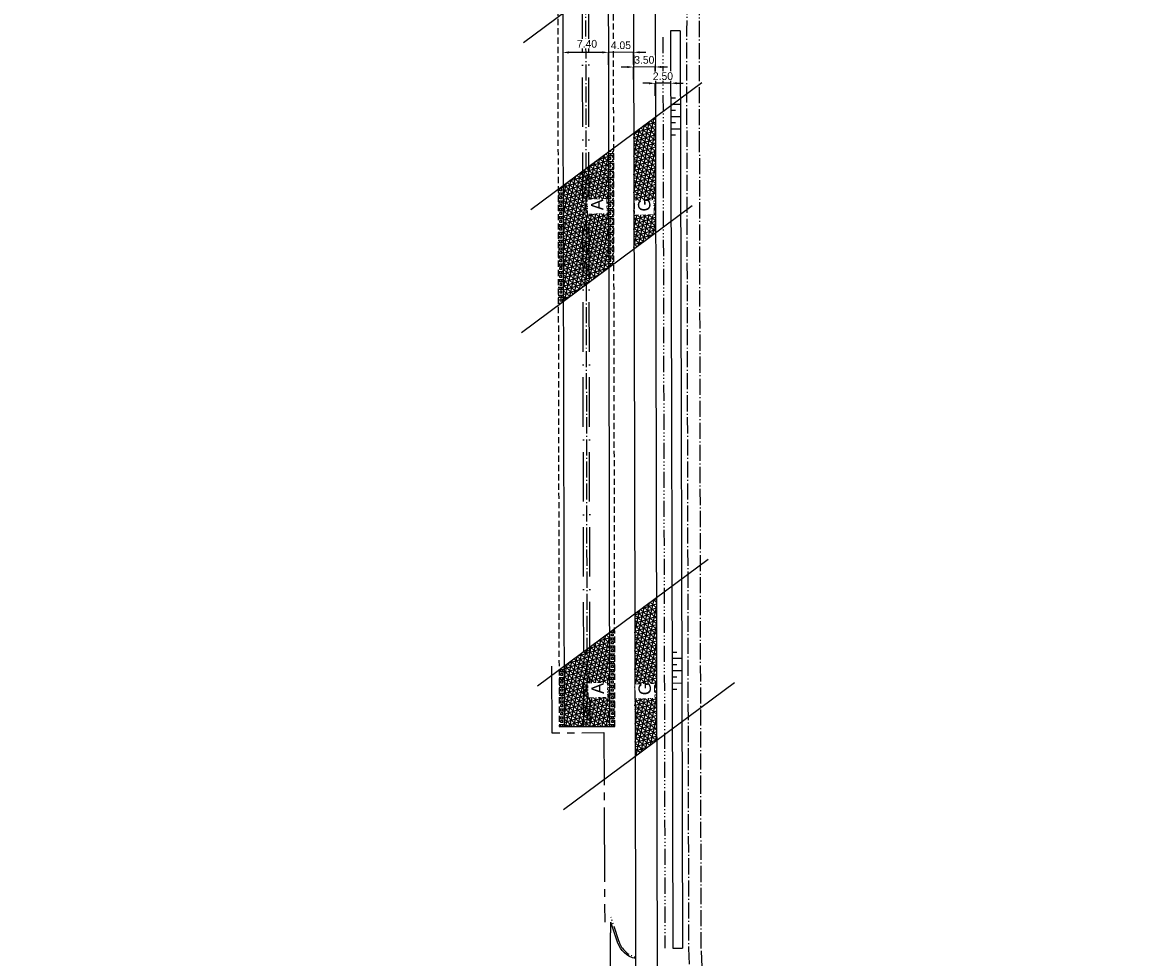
# Model space of a CAD drawing. Header units: metres. Extents: x 121793 to 127505, y 451003 to 453667.
# Tile 4 of 40: x 123385 to 123568, y 451567 to 451718. Entities that reach past the tile are written whole.
import ezdxf

# ---------------------------------------------------------------- set-up
doc = ezdxf.new("R2010")
doc.units = ezdxf.units.M
doc.header["$LTSCALE"] = 4
for name, pattern in [('ONTWERPAS', [3, 2, -0.5, 0, -0.5]), ('ontwerpbestand sloot WK$0$STREEP-3X-PUNT', [1.17, 0.65, -0.1, 0.04, -0.1, 0.04, -0.1, 0.04, -0.1]), ('ontwerpbestand sloot WK$0$STREEP-PUNT', [0.89, 0.65, -0.1, 0.04, -0.1]), ('PROFIEL', [3.9, 3, -0.3, 0.3, -0.3]), ('STIPPELFIJN', [0.375, 0.25, -0.125]), ('STREEP-4X-PUNT', [1.31, 0.65, -0.1, 0.04, -0.1, 0.04, -0.1, 0.04, -0.1, 0.04, -0.1])]:
    doc.linetypes.add(name, pattern=pattern)
for name, color, linetype in [('WEG-AS-ONTWERP', 2, 'ONTWERPAS'), ('WEG-AS-ONTWERP RIJBAAN HART', 3, 'ontwerpbestand sloot WK$0$STREEP-PUNT'), ('WEG-NW-ARCERING18', 1, 'Continuous'), ('WEG-NW-BAND-10_20', 7, 'STREEP-4X-PUNT'), ('WEG-NW-BERM', 3, 'Continuous'), ('WEG-NW-BERMVERHARDING', 1, 'Continuous'), ('WEG-NW-VERHARDEBERM', 42, 'STIPPELFIJN'), ('WEG-NW-VERHARDING', 42, 'Continuous'), ('WEG-NW-VERHARDINGSTYPE', 2, 'Continuous'), ('WEG-NW-WERKGRENS', 10, 'PROFIEL'), ('WEG-XX-BEMATING25', 7, 'Continuous'), ('WEG-XX-HULPLIJNEN', 40, 'Continuous')]:
    doc.layers.add(name, color=color, linetype=linetype)
doc.layers.add('WEG-NW-AANKOOPGRENS NIET PRINTEN', color=7, linetype='ontwerpbestand sloot WK$0$STREEP-PUNT', plot=False)
doc.styles.add('ontwerpbestand sloot WK$0$50MM-500', font='provutr.shx', dxfattribs={"height": 2.5})
doc.styles.add('ontwerpbestand sloot WK$0$DIMENSIE', font='provutr.shx')
doc.dimstyles.new('ontwerpbestand sloot WK$0$WVV500', dxfattribs={"dimtxt": 1.25, "dimasz": 1, "dimexe": 0, "dimexo": 2, "dimgap": 0.5, "dimtad": 1, "dimzin": 0, "dimdsep": 46, "dimtxsty": 'ontwerpbestand sloot WK$0$DIMENSIE', "dimcen": 0, "dimdle": 1.25, "dimclrd": 256, "dimclre": 256, "dimclrt": 256, "dimaunit": 2, "dimadec": 0, "dimazin": 0, "dimtfac": 1, "dimtdec": 3, "dimtix": 1, "dimtmove": 2, "dimatfit": 3, "dimfxl": 0, "dimtolj": 1, "dimtzin": 0, "dimarcsym": 0})

# ---------------------------------------------------------------- blocks, each defined once
blk = doc.blocks.new('*D17')
at = {"layer": 'WEG-XX-BEMATING25', "linetype": 'Continuous', "lineweight": -2, "transparency": 16777216}
for p, q in [((123486.53, 451708.56), (123485.53, 451708.56)), ((123490.03, 451708.57), (123487.53, 451708.56)), ((123487.54, 451706.56), (123487.53, 451708.56)), ((123490.04, 451706.57), (123490.03, 451708.57)), ((123491.03, 451708.57), (123492.03, 451708.58))]:
    blk.add_line(p, q, dxfattribs=at)
at = {"layer": 'WEG-XX-BEMATING25', "linetype": 'Continuous', "transparency": 16777216}
for points in [[(123486.53, 451708.73), (123486.53, 451708.4), (123487.53, 451708.56)], [(123491.03, 451708.74), (123491.03, 451708.41), (123490.03, 451708.57)]]:
    blk.add_solid(points, dxfattribs=at)
at = {"layer": 'WEG-XX-BEMATING25', "linetype": 'Continuous', "transparency": 16777216, "insert": (123488.78, 451709.71), "char_height": 1.25, "attachment_point": 5, "rotation": 0.1321, "style": 'ontwerpbestand sloot WK$0$DIMENSIE', "bg_fill": 3, "box_fill_scale": 1.1, "bg_fill_color": 256, "bg_fill_true_color": 13158600, "bg_fill_transparency": 0}
blk.add_mtext('\\A1;2.50', dxfattribs=at)
at = {"layer": 'Defpoints', "color": 0, "linetype": 'Continuous', "transparency": 16777216}
for p in [(123487.53, 451708.56), (123487.53, 451708.56), (123490.03, 451708.57)]:
    blk.add_point(p, dxfattribs=at)
blk = doc.blocks.new('*D18')
at = {"layer": 'WEG-XX-BEMATING25', "linetype": 'Continuous', "lineweight": -2, "transparency": 16777216}
for p, q in [((123483.03, 451711.19), (123482.03, 451711.18)), ((123487.53, 451711.2), (123484.03, 451711.19)), ((123484.03, 451709.19), (123484.03, 451711.19)), ((123487.53, 451709.2), (123487.53, 451711.2)), ((123488.53, 451711.2), (123489.53, 451711.2))]:
    blk.add_line(p, q, dxfattribs=at)
at = {"layer": 'WEG-XX-BEMATING25', "linetype": 'Continuous', "transparency": 16777216}
for points in [[(123483.03, 451711.35), (123483.03, 451711.02), (123484.03, 451711.19)], [(123488.53, 451711.37), (123488.53, 451711.03), (123487.53, 451711.2)]]:
    blk.add_solid(points, dxfattribs=at)
at = {"layer": 'WEG-XX-BEMATING25', "linetype": 'Continuous', "transparency": 16777216, "insert": (123485.77, 451712.34), "char_height": 1.25, "attachment_point": 5, "rotation": 0.1321, "style": 'ontwerpbestand sloot WK$0$DIMENSIE', "bg_fill": 3, "box_fill_scale": 1.1, "bg_fill_color": 256, "bg_fill_true_color": 13158600, "bg_fill_transparency": 0}
blk.add_mtext('\\A1;3.50', dxfattribs=at)
at = {"layer": 'Defpoints', "color": 0, "linetype": 'Continuous', "transparency": 16777216}
for p in [(123484.03, 451711.19), (123484.03, 451711.19), (123487.53, 451711.2)]:
    blk.add_point(p, dxfattribs=at)
blk = doc.blocks.new('*D19')
at = {"layer": 'WEG-XX-BEMATING25', "linetype": 'Continuous', "lineweight": -2, "transparency": 16777216}
for p, q in [((123478.97, 451713.55), (123477.97, 451713.55)), ((123484.02, 451713.57), (123479.97, 451713.56)), ((123479.98, 451711.56), (123479.97, 451713.56)), ((123484.03, 451711.57), (123484.02, 451713.57)), ((123485.02, 451713.57), (123486.02, 451713.57))]:
    blk.add_line(p, q, dxfattribs=at)
at = {"layer": 'WEG-XX-BEMATING25', "linetype": 'Continuous', "transparency": 16777216}
for points in [[(123478.97, 451713.72), (123478.97, 451713.39), (123479.97, 451713.56)], [(123485.02, 451713.73), (123485.02, 451713.4), (123484.02, 451713.57)]]:
    blk.add_solid(points, dxfattribs=at)
at = {"layer": 'WEG-XX-BEMATING25', "linetype": 'Continuous', "transparency": 16777216, "insert": (123481.99, 451714.7), "char_height": 1.25, "attachment_point": 5, "rotation": 0.1321, "style": 'ontwerpbestand sloot WK$0$DIMENSIE', "bg_fill": 3, "box_fill_scale": 1.1, "bg_fill_color": 256, "bg_fill_true_color": 13158600, "bg_fill_transparency": 0}
blk.add_mtext('\\A1;4.05', dxfattribs=at)
at = {"layer": 'Defpoints', "color": 0, "linetype": 'Continuous', "transparency": 16777216}
for p in [(123479.97, 451713.56), (123479.97, 451713.56), (123484.02, 451713.57)]:
    blk.add_point(p, dxfattribs=at)
blk = doc.blocks.new('*D60')
at = {"layer": 'WEG-XX-BEMATING25', "linetype": 'Continuous', "lineweight": -2, "transparency": 16777216}
for p, q in [((123486.53, 451708.56), (123485.53, 451708.56)), ((123490.03, 451708.57), (123487.53, 451708.56)), ((123487.54, 451706.56), (123487.53, 451708.56)), ((123490.04, 451706.57), (123490.03, 451708.57)), ((123491.03, 451708.57), (123492.03, 451708.58))]:
    blk.add_line(p, q, dxfattribs=at)
at = {"layer": 'WEG-XX-BEMATING25', "linetype": 'Continuous', "transparency": 16777216}
for points in [[(123486.53, 451708.73), (123486.53, 451708.4), (123487.53, 451708.56)], [(123491.03, 451708.74), (123491.03, 451708.41), (123490.03, 451708.57)]]:
    blk.add_solid(points, dxfattribs=at)
at = {"layer": 'WEG-XX-BEMATING25', "linetype": 'Continuous', "transparency": 16777216, "insert": (123488.78, 451709.71), "char_height": 1.25, "attachment_point": 5, "rotation": 0.1321, "style": 'ontwerpbestand sloot WK$0$DIMENSIE', "bg_fill": 3, "box_fill_scale": 1.1, "bg_fill_color": 256, "bg_fill_true_color": 13158600, "bg_fill_transparency": 0}
blk.add_mtext('\\A1;2.50', dxfattribs=at)
at = {"layer": 'Defpoints', "color": 0, "linetype": 'Continuous', "transparency": 16777216}
for p in [(123487.53, 451708.56), (123487.53, 451708.56), (123490.03, 451708.57)]:
    blk.add_point(p, dxfattribs=at)
blk = doc.blocks.new('*D112')
at = {"layer": 'Defpoints', "color": 0, "linetype": 'Continuous', "transparency": 16777216}
for p in [(123472.6, 451717.68), (123480, 451717.69), (123472.6, 451713.54)]:
    blk.add_point(p, dxfattribs=at)
at = {"layer": 'WEG-XX-BEMATING25', "linetype": 'Continuous', "lineweight": -2, "transparency": 16777216}
for p, q in [((123472.6, 451715.68), (123472.6, 451713.54)), ((123480, 451715.69), (123480, 451713.56)), ((123479, 451713.55), (123473.6, 451713.54))]:
    blk.add_line(p, q, dxfattribs=at)
at = {"layer": 'WEG-XX-BEMATING25', "linetype": 'Continuous', "transparency": 16777216}
blk.add_solid([(123473.6, 451713.38), (123473.6, 451713.71), (123472.6, 451713.54)], dxfattribs=at)
at = {"layer": 'WEG-XX-BEMATING25', "linetype": 'Continuous', "transparency": 16777216, "insert": (123476.52, 451714.93), "char_height": 1.25, "attachment_point": 5, "rotation": 0.1115, "style": 'ontwerpbestand sloot WK$0$DIMENSIE', "bg_fill": 3, "box_fill_scale": 1.1, "bg_fill_color": 256, "bg_fill_true_color": 13158600, "bg_fill_transparency": 0}
blk.add_mtext('\\A1;7.40', dxfattribs=at)
at = {"layer": 'WEG-XX-BEMATING25', "linetype": 'Continuous', "transparency": 16777216}
blk.add_solid([(123479, 451713.39), (123479, 451713.72), (123480, 451713.56)], dxfattribs=at)

msp = doc.modelspace()

# ---------------------------------------------------------------- hatches: boundary and pattern name
at = {"layer": 'WEG-NW-ARCERING18'}
h = msp.add_hatch(dxfattribs=at)
h.set_pattern_fill('NET3', color=256, scale=0.2, angle=-102.32055, style=0)
h.set_pattern_definition([(257.6794, (123484.05164, 451681.8318), (0.620375, -0.135497), []), (317.6794, (123484.05164, 451681.8318), (0.427531, 0.469512), []), (17.6794, (123484.05164, 451681.8318), (-0.192844, 0.60501), [])])
h.paths.add_polyline_path([(123487.546, 451703.123), (123484.052, 451700.528), (123484.095, 451681.832), (123487.589, 451684.427)])
h = msp.add_hatch(dxfattribs=at)
h.set_pattern_fill('NET3', color=256, scale=0.2, angle=-102.32055, style=0)
h.set_pattern_definition([(257.6794, (123476.8403, 451676.4715), (0.620375, -0.135497), []), (317.6794, (123476.8403, 451676.4715), (0.427531, 0.469512), []), (17.6794, (123476.8403, 451676.4715), (-0.192844, 0.60501), [])])
h.paths.add_polyline_path([(123480.036, 451697.546), (123472.646, 451692.058), (123472.683, 451673.357), (123480.072, 451678.844)])
h = msp.add_hatch(dxfattribs=at)
h.set_pattern_fill('NET3', color=256, scale=0.2, angle=257.6794, style=0)
h.paths.add_polyline_path([(123487.725, 451625.528), (123484.231, 451622.933), (123484.284, 451599.91), (123487.778, 451602.505)])
h = msp.add_hatch(dxfattribs=at)
h.set_pattern_fill('NET3', color=256, scale=0.2, angle=-102.32055, style=0)
h.set_pattern_definition([(257.6794, (123476.99133, 451604.7167), (0.620375, -0.135497), []), (317.6794, (123476.99133, 451604.7167), (0.427531, 0.469512), []), (17.6794, (123476.99133, 451604.7167), (-0.192844, 0.60501), [])])
h.paths.add_polyline_path([(123480.187, 451619.93), (123472.797, 451614.443), (123472.816, 451604.709), (123480.216, 451604.72)])
at = {"layer": 'WEG-NW-BERMVERHARDING'}
h = msp.add_hatch(dxfattribs=at)
h.set_pattern_fill('BOX', color=256, scale=0.05, angle=90.1114865, style=0)
h.paths.add_polyline_path([(123480.835, 451698.139), (123480.036, 451697.546), (123480.072, 451678.844), (123480.871, 451679.438)])
h = msp.add_hatch(dxfattribs=at)
h.set_pattern_fill('BOX', color=256, scale=0.05, angle=90.11149, style=0)
h.set_pattern_definition([(180.1115, (123471.8475, 451672.7638), (0.00247, -1.27), []), (180.1115, (123471.8469, 451673.0813), (0.00247, -1.27), []), (90.1115, (123471.8475, 451672.7638), (-1.27, -0.00247), [-0.3175, 0.3175]), (90.1115, (123471.53, 451672.7632), (-1.27, -0.00247), [-0.3175, 0.3175]), (90.1115, (123471.2125, 451672.7625), (-1.27, -0.00247), [0.3175, -0.3175]), (90.1115, (123470.895, 451672.7619), (-1.27, -0.00247), [0.3175, -0.3175]), (180.1115, (123471.8463, 451673.3988), (0.00247, -1.27), [0.3175, -0.3175]), (180.1115, (123471.8457, 451673.7163), (0.00247, -1.27), [0.3175, -0.3175])])
h.paths.add_polyline_path([(123472.646, 451692.058), (123471.848, 451691.465), (123471.884, 451672.764), (123472.683, 451673.357)])
h = msp.add_hatch(dxfattribs=at)
h.set_pattern_fill('BOX', color=256, scale=0.05, angle=90.11149, style=0)
h.set_pattern_definition([(180.1115, (123480.1867, 451604.7204), (0.00247, -1.27), []), (180.1115, (123480.1861, 451605.0379), (0.00247, -1.27), []), (90.1115, (123480.1867, 451604.7204), (-1.27, -0.00247), [-0.3175, 0.3175]), (90.1115, (123479.8692, 451604.7197), (-1.27, -0.00247), [-0.3175, 0.3175]), (90.1115, (123479.5517, 451604.7191), (-1.27, -0.00247), [0.3175, -0.3175]), (90.1115, (123479.2342, 451604.7185), (-1.27, -0.00247), [0.3175, -0.3175]), (180.1115, (123480.1855, 451605.3554), (0.00247, -1.27), [0.3175, -0.3175]), (180.111, (123480.1849, 451605.6729), (0.00247, -1.27), [0.3175, -0.3175])])
h.paths.add_polyline_path([(123480.986, 451620.523), (123480.187, 451619.93), (123480.216, 451604.72), (123481.016, 451604.725)])
h = msp.add_hatch(dxfattribs=at)
h.set_pattern_fill('BOX', color=256, scale=0.05, angle=90.11149, style=0)
h.set_pattern_definition([(180.111, (123471.9985, 451604.7074), (0.00247, -1.27), []), (180.111, (123471.9979, 451605.0249), (0.00247, -1.27), []), (90.111, (123471.9985, 451604.7074), (-1.27, -0.00247), [-0.3175, 0.3175]), (90.111, (123471.681, 451604.7068), (-1.27, -0.00247), [-0.3175, 0.3175]), (90.111, (123471.3635, 451604.7061), (-1.27, -0.00247), [0.3175, -0.3175]), (90.111, (123471.046, 451604.7055), (-1.27, -0.00247), [0.3175, -0.3175]), (180.111, (123471.9973, 451605.3424), (0.00247, -1.27), [0.3175, -0.3175]), (180.111, (123471.9967, 451605.6599), (0.00247, -1.27), [0.3175, -0.3175])])
h.paths.add_polyline_path([(123472.797, 451614.443), (123471.999, 451613.849), (123472.016, 451604.707), (123472.816, 451604.709)])

# ---------------------------------------------------------------- linework, layer by layer
at = {"layer": 'WEG-AS-ONTWERP'}
for points in [[(123476.016, 451604.715), (123475.765, 451733.953), (123475.765, 451733.913, 0.0408338), (123473.043, 451766.411, 0.1581289), (123427.847, 451853.557), (123384.73, 451896.374, -0.1083939), (123343.886, 451959.636), (123321.029, 452020.934, 0.073906), (123278.397, 452098.152), (123207.303, 452191.285, 0.1323783), (123135.113, 452246.801), (123064.844, 452275.878, -0.1071021), (122995.206, 452324.109), (122947.423, 452375.229)], [(123477.016, 451604.717), (123476.765, 451733.955, 0.0422355), (123473.855, 451767.558, 0.1557662), (123428.925, 451853.895), (123385.434, 451897.084, -0.1084152), (123344.774, 451960.117), (123321.914, 452021.423, 0.073906), (123279.282, 452098.641), (123207.935, 452192.106, 0.1323783), (123135.744, 452247.622), (123065.427, 452276.719, -0.1071021), (122995.788, 452324.951), (122948.11, 452375.959)]]:
    msp.add_lwpolyline(points, format="xyb", dxfattribs=at)
at = {"layer": 'WEG-AS-ONTWERP RIJBAAN HART', "flags": 128}
msp.add_lwpolyline([(122947.766, 452375.594), (122995.497, 452324.53, 0.1071021), (123065.136, 452276.299), (123135.429, 452247.212, -0.1323783), (123207.619, 452191.695), (123278.839, 452098.397, -0.073906), (123321.472, 452021.178), (123344.316, 451959.913, 0.1083715), (123385.082, 451896.729), (123428.199, 451853.912, -0.1566035), (123473.363, 451767.473, -0.0423404), (123476.265, 451733.954), (123476.516, 451604.716)], format="xyb", dxfattribs=at)
at = {"layer": 'WEG-NW-AANKOOPGRENS NIET PRINTEN', "flags": 128}
msp.add_lwpolyline([(123492.915, 451568.921), (123493.18, 451562.313)], dxfattribs=at)
at = {"layer": 'WEG-NW-BAND-10_20'}
msp.add_lwpolyline([(123484.358, 451567.493, -0.2569398), (123481.703, 451569.947), (123480.373, 451573.937)], format="xyb", dxfattribs=at)
at = {"layer": 'WEG-NW-BERM', "linetype": 'ontwerpbestand sloot WK$0$STREEP-3X-PUNT'}
msp.add_line((123488.766, 451716.028), (123489.105, 451568.899), dxfattribs=at)
at = {"layer": 'WEG-NW-BERM'}
msp.add_line((123490.014, 451717.031), (123490.355, 451568.915), dxfattribs=at)
at = {"layer": 'WEG-NW-BERM', "flags": 128}
for points in [[(123491.574, 451717.034), (123490.014, 451717.031)], [(123491.607, 451705.165), (123490.048, 451705.162)], [(123490.826, 451704.164), (123490.045, 451704.162)], [(123491.609, 451703.165), (123490.047, 451703.162)], [(123491.608, 451701.166), (123490.046, 451701.162)], [(123490.829, 451702.164), (123490.052, 451702.162)], [(123490.831, 451700.164), (123490.052, 451700.162)], [(123491.035, 451616.684), (123490.254, 451616.683)], [(123491.817, 451615.686), (123490.258, 451615.683)], [(123491.037, 451614.684), (123490.255, 451614.683)], [(123491.818, 451613.686), (123490.256, 451613.683)], [(123491.818, 451611.687), (123490.255, 451611.683)], [(123491.039, 451612.684), (123490.261, 451612.683)], [(123491.037, 451610.684), (123490.259, 451610.683)], [(123490.355, 451568.915), (123491.915, 451568.919)]]:
    msp.add_lwpolyline(points, dxfattribs=at)
at = {"layer": 'WEG-NW-VERHARDEBERM'}
for points in [[(123466.278, 451778.858), (123465.624, 451778.397), (123466.894, 451776.599, -0.0165714), (123468.966, 451766.533, -0.0418987), (123471.765, 451733.946), (123472.016, 451604.707), (123472.816, 451604.709)], [(123480.216, 451604.72), (123481.016, 451604.725), (123480.765, 451733.963, 0.0453005), (123477.358, 451770.695, 0.0054801), (123476.654, 451774.221), (123476.68, 451777.793), (123475.88, 451777.798)]]:
    msp.add_lwpolyline(points, format="xyb", dxfattribs=at)
at = {"layer": 'WEG-NW-VERHARDING'}
msp.add_line((123487.457, 451741.562), (123488.512, 451283.791), dxfattribs=at)
for points in [[(123480.216, 451604.72), (123479.965, 451733.962, 0.045299), (123476.572, 451770.548, 0.1520632), (123431.074, 451856.271), (123387.611, 451899.432, -0.1084152), (123347.811, 451961.132), (123324.939, 452022.471, 0.073906), (123281.78, 452100.642), (123210.56, 452193.94, 0.1323783), (123136.843, 452250.631), (123066.55, 452279.718, -0.1071021), (122998.2, 452327.057), (122950.306, 452378.295)], [(122945.044, 452372.701), (122949.565, 452368.179, -0.005589), (122952.654, 452364.947), (122992.794, 452322.003, 0.1071021), (123063.721, 452272.88), (123134.014, 452243.793, -0.1323783), (123204.678, 452189.45), (123275.898, 452096.152, -0.073906), (123318.005, 452019.886), (123340.85, 451958.621, 0.1082382), (123382.475, 451894.104), (123425.595, 451851.283, -0.1568373), (123469.754, 451766.668, -0.0418987), (123472.565, 451733.947), (123472.816, 451604.709)], [(123484.359, 451567.236, -0.2611068), (123481.466, 451569.868), (123480.378, 451573.133)]]:
    msp.add_lwpolyline(points, format="xyb", dxfattribs=at)
msp.add_lwpolyline([(123472.835, 451604.712), (123480.216, 451604.72)], dxfattribs=at)
at = {"layer": 'WEG-NW-VERHARDING', "flags": 128}
msp.add_lwpolyline([(123480.382, 451553.133), (123480.374, 451556.593), (123480.314, 451571.416), (123480.384, 451571.414), (123480.378, 451573.133)], dxfattribs=at)
at = {"layer": 'WEG-XX-HULPLIJNEN', "flags": 128}
msp.add_lwpolyline([(123465.927, 451668.34), (123493.512, 451688.825)], dxfattribs=at)

# ---------------------------------------------------------------- next in the draw order: texts
at = {"layer": 'WEG-NW-VERHARDINGSTYPE', "insert": (123477.268, 451609.919), "char_height": 2, "width": 1.28013, "attachment_point": 1, "rotation": 91.65808, "style": 'ontwerpbestand sloot WK$0$50MM-500', "bg_fill": 3, "box_fill_scale": 1.25, "bg_fill_color": 256, "bg_fill_transparency": 0}
msp.add_mtext('A', dxfattribs=at)

# ---------------------------------------------------------------- next in the draw order: dimensions: what is measured, and where the dimension line sits
at = {"layer": 'WEG-XX-BEMATING25', "linetype": 'Continuous'}
dim = msp.add_aligned_dim(p1=(123490.033, 451708.571), p2=(123487.533, 451708.565), distance=0, dimstyle='ontwerpbestand sloot WK$0$WVV500', override={"dimtfill": 1}, dxfattribs=at)
dim.commit()
dim.dimension.update_dxf_attribs({"geometry": '*D17', "text_midpoint": (123488.78, 451709.71)})

# ---------------------------------------------------------------- next in the draw order: linework, layer by layer
at = {"layer": 'WEG-NW-BERM'}
msp.add_line((123491.574, 451717.034), (123491.915, 451568.919), dxfattribs=at)
at = {"layer": 'WEG-NW-WERKGRENS', "flags": 128}
msp.add_lwpolyline([(123470.797, 451614.437), (123470.839, 451603.708), (123479.221, 451603.722), (123479.378, 451573.127)], dxfattribs=at)
at = {"layer": 'WEG-XX-HULPLIJNEN', "flags": 128}
for points in [[(123468.51, 451611.259), (123496.094, 451631.743)], [(123472.725, 451591.327), (123500.31, 451611.812)]]:
    msp.add_lwpolyline(points, dxfattribs=at)

# ---------------------------------------------------------------- next in the draw order: dimensions: what is measured, and where the dimension line sits
at = {"layer": 'WEG-XX-BEMATING25', "linetype": 'Continuous'}
dim = msp.add_aligned_dim(p1=(123487.527, 451711.197), p2=(123484.027, 451711.189), distance=0, dimstyle='ontwerpbestand sloot WK$0$WVV500', override={"dimtfill": 1}, dxfattribs=at)
dim.commit()
dim.dimension.update_dxf_attribs({"geometry": '*D18', "text_midpoint": (123485.774, 451712.336)})

# ---------------------------------------------------------------- next in the draw order: dimensions: what is measured, and where the dimension line sits
dim = msp.add_aligned_dim(p1=(123484.022, 451713.565), p2=(123479.972, 451713.556), distance=0, dimstyle='ontwerpbestand sloot WK$0$WVV500', override={"dimtfill": 1}, dxfattribs=at)
dim.commit()
dim.dimension.update_dxf_attribs({"geometry": '*D19', "text_midpoint": (123481.994, 451714.703)})

# ---------------------------------------------------------------- next in the draw order: linework, layer by layer
at = {"layer": 'WEG-NW-AANKOOPGRENS NIET PRINTEN', "flags": 128}
msp.add_lwpolyline([(123485.754, 451789.272, -0.0701035), (123492.587, 451741.574), (123492.639, 451719.037), (123492.574, 451717.037), (123492.915, 451568.921)], format="xyb", dxfattribs=at)

# ---------------------------------------------------------------- next in the draw order: dimensions: what is measured, and where the dimension line sits
at = {"layer": 'WEG-XX-BEMATING25', "linetype": 'Continuous'}
dim = msp.add_aligned_dim(p1=(123490.033, 451708.571), p2=(123487.533, 451708.565), distance=0, dimstyle='ontwerpbestand sloot WK$0$WVV500', override={"dimtfill": 1}, dxfattribs=at)
dim.commit()
dim.dimension.update_dxf_attribs({"geometry": '*D60', "text_midpoint": (123488.78, 451709.71)})

# ---------------------------------------------------------------- next in the draw order: linework, layer by layer
at = {"layer": 'WEG-NW-BERM', "flags": 128}
msp.add_lwpolyline([(123490.824, 451706.164), (123490.044, 451706.162)], dxfattribs=at)
at = {"layer": 'WEG-NW-VERHARDING'}
msp.add_lwpolyline([(123328.675, 452024.428), (123351.353, 451963.393, 0.1087069), (123391.141, 451901.634), (123435.503, 451857.581, -0.1992196), (123483.957, 451741.554), (123485.012, 451283.783, 0.2079885)], format="xyb", dxfattribs=at)
at = {"layer": 'WEG-XX-HULPLIJNEN', "flags": 128}
msp.add_lwpolyline([(123467.449, 451688.198), (123495.033, 451708.683)], dxfattribs=at)

# ---------------------------------------------------------------- next in the draw order: texts
at = {"layer": 'WEG-NW-VERHARDINGSTYPE', "char_height": 2, "width": 1.28013, "attachment_point": 1, "rotation": 91.65808, "style": 'ontwerpbestand sloot WK$0$50MM-500', "bg_fill": 3, "box_fill_scale": 1.25, "bg_fill_color": 256, "bg_fill_transparency": 0}
for s, insert in [('A', (123477.176, 451688.018)), ('G', (123484.781, 451687.848)), ('G', (123484.872, 451609.749))]:
    msp.add_mtext(s, dxfattribs=dict(at, insert=insert))

# ---------------------------------------------------------------- next in the draw order: dimensions: what is measured, and where the dimension line sits
at = {"layer": 'WEG-XX-BEMATING25', "linetype": 'Continuous'}
dim = msp.add_linear_dim(base=(123472.605, 451713.542), p1=(123479.996, 451717.692), p2=(123472.597, 451717.678), angle=180.11149, dimstyle='ontwerpbestand sloot WK$0$WVV500', override={"dimtfill": 1}, dxfattribs=at)
dim.commit()
dim.dimension.update_dxf_attribs({"geometry": '*D112', "text_midpoint": (123476.517, 451714.927), "dimtype": 161})

# ---------------------------------------------------------------- next in the draw order: linework, layer by layer
at = {"layer": 'WEG-NW-AANKOOPGRENS NIET PRINTEN'}
msp.add_lwpolyline([(123567.649, 451104.689), (123567.967, 451105.003, -0.1163218), (123507.094, 451205.672), (123504.377, 451213.478, -0.0719358), (123494.212, 451283.803), (123494.119, 451324.458), (123495.466, 451334.462), (123495.4, 451363.087), (123495.61, 451363.088), (123495.347, 451476.757), (123495.45, 451484.318), (123495.27, 451562.318), (123494.965, 451568.926), (123494.907, 451594.187), (123494.907, 451594.188), (123494.707, 451698.222), (123494.657, 451720.041), (123492.637, 451720.037), (123492.587, 451741.574, 0.0701035), (123485.754, 451789.272)], format="xyb", dxfattribs=at)
at = {"layer": 'WEG-XX-HULPLIJNEN', "flags": 128}
msp.add_lwpolyline([(123466.241, 451715.164), (123493.826, 451735.649)], dxfattribs=at)

doc.saveas('drawing.dxf')
